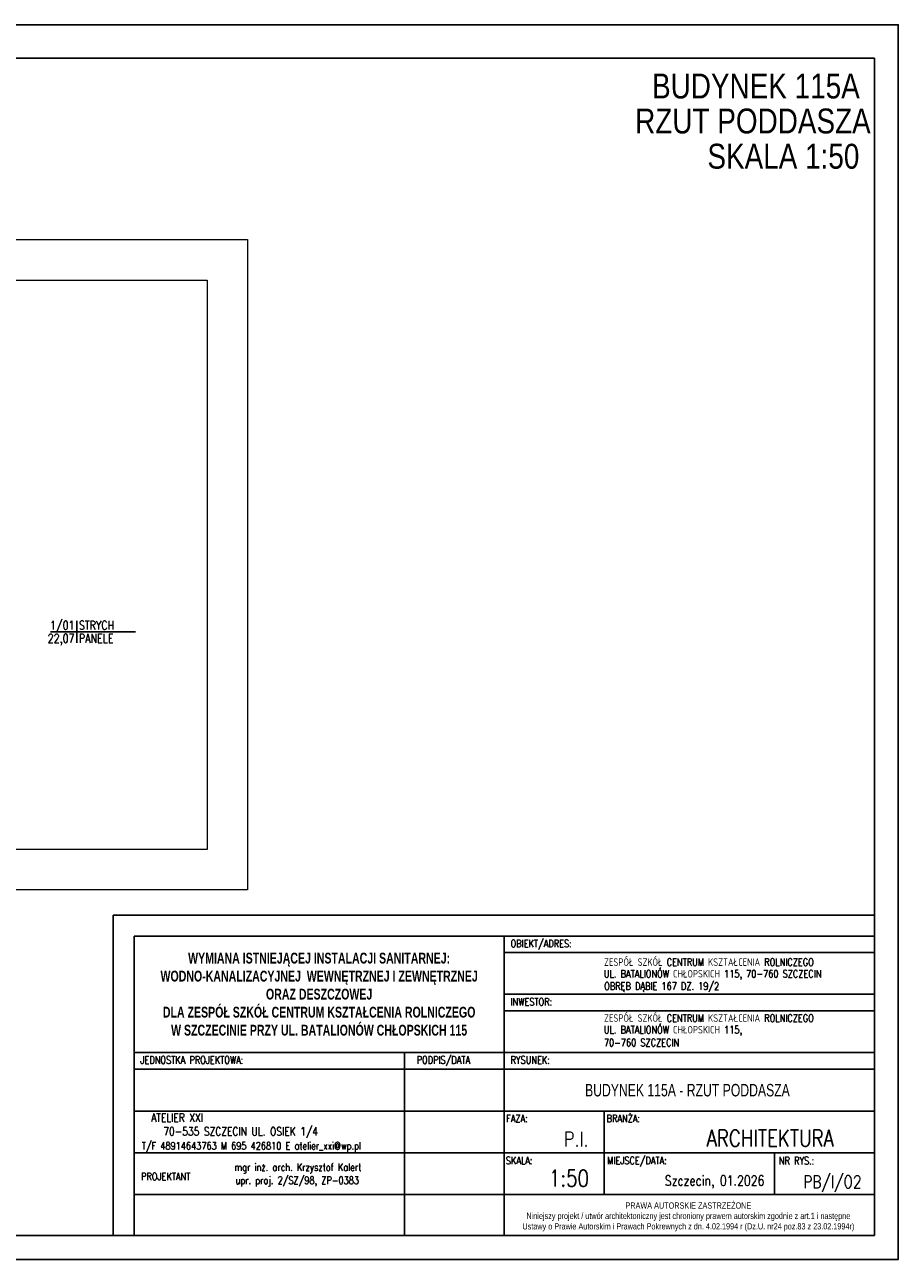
# Model space of a CAD drawing. Header units: millimetres. Extents: x -1657 to 1139, y -216 to 3193.
# Tile 6 of 6: x -607 to 443, y 1708 to 3193. Entities that reach past the tile are written whole.
import ezdxf
from ezdxf.enums import TextEntityAlignment as Align

# ---------------------------------------------------------------- set-up
doc = ezdxf.new("R2010")
doc.units = ezdxf.units.MM
doc.layers.get('0').update_dxf_attribs({"color": 252})
for name, color, linetype in [('1-OPIS', 252, 'Continuous'), ('1-OPIS-POM', 252, 'Continuous'), ('I-SCIANA', 252, 'Continuous'), ('TABELKA', 252, 'Continuous')]:
    doc.layers.add(name, color=color, linetype=linetype)
doc.styles.add('ARIAL', font='arial.ttf', dxfattribs={"width": 0.8})
doc.styles.add('ROMANS', font='romans.shx', dxfattribs={"width": 0.75})
doc.styles.add('STYLE2', font='romans.shx', dxfattribs={"width": 0.9})
doc.styles.add('STYLE3', font='arial.ttf', dxfattribs={"width": 0.7})
doc.styles.add('STYLE5PRAWA', font='arial.ttf', dxfattribs={"width": 0.8})

# ---------------------------------------------------------------- blocks, each defined once
blk = doc.blocks.new('PRAWAAUTOR1')
at = {"insert": (443, 174.2), "char_height": 7.5, "width": 500, "attachment_point": 5, "style": 'STYLE5PRAWA'}
blk.add_mtext('\\fArial|b0|i0|c238|p34;PRAWA AUTORSKIE ZASTRZEŻONE\\PNiniejszy projekt / utwór architektoniczny jest chroniony prawem autorskim zgodnie z art.1 i następne \\PUstawy o Prawie Autorskim i Prawach Pokrewnych z dn. 4.02.1994 r (Dz.U. nr24 poz.83 z 23.02.1994r)', dxfattribs=at)
blk = doc.blocks.new('OPIS-POM')
for p, q in [((-60, 0), (135, 0)), ((0, 25), (0, -25))]:
    blk.add_line(p, q)
at = {"style": 'ROMANS', "width": 0.8, "flags": 4}
blk.add_attdef('NR', text='', height=20, dxfattribs=at).set_placement((-5, 5), align=Align.RIGHT)
blk.add_attdef('NAZWA', (5, 5), '', height=20, dxfattribs=at)
blk.add_attdef('POW.', text='', height=20, dxfattribs=at).set_placement((-5, -5), align=Align.TOP_RIGHT)
blk.add_attdef('POSADZKA', text='', height=20, dxfattribs=at).set_placement((5, -5), align=Align.TOP_LEFT)

msp = doc.modelspace()

# ---------------------------------------------------------------- linework, layer by layer
at = {"layer": 'I-SCIANA', "lineweight": 0}
for points in [[(-1260.3, 2667.3), (-1260.3, 2934.7), (-339.6, 2934.7), (-339.6, 2152.4), (-1260.3, 2152.4), (-1260.3, 2419.8)], [(-771.6, 2886), (-388.3, 2886), (-388.3, 2201), (-771.6, 2201)]]:
    msp.add_lwpolyline(points, dxfattribs=at)
at = {"layer": 'TABELKA'}
for p, q in [((413.9, 2122), (-501.1, 2122)), ((-501.1, 2122), (-501.1, 1736.8)), ((413.9, 2097), (-476.1, 2097)), ((-476.1, 2097), (-476.1, 1736.8)), ((-31.1, 2097), (-31.1, 1736.8)), ((413.9, 1786.2), (413.9, 2097)), ((413.9, 1736.8), (413.9, 2097)), ((413.9, 1736.8), (413.9, 2097)), ((413.9, 1786.2), (413.9, 2097)), ((413.9, 1736.8), (413.9, 2097)), ((-31.1, 2077), (413.9, 2077)), ((-31.1, 2027), (413.9, 2027)), ((-31.1, 2007), (413.9, 2007)), ((-476.1, 1957), (413.9, 1957)), ((-476.1, 1957), (-31.1, 1957)), ((-151.1, 1957), (-151.1, 1736.8)), ((-476.1, 1937), (413.9, 1937)), ((-476.1, 1937), (-31.1, 1937)), ((-476.1, 1886.2), (413.9, 1886.2)), ((88.9, 1886.2), (88.9, 1786.2)), ((88.9, 1886.2), (88.9, 1786.2)), ((-476.1, 1836.2), (413.9, 1836.2)), ((-476.1, 1836.2), (-31.1, 1836.2)), ((293.9, 1836.2), (293.9, 1786.2)), ((-476.1, 1786.2), (413.9, 1786.2)), ((-476.1, 1786.2), (413.9, 1786.2)), ((-56.1, 1736.8), (-476.1, 1736.8)), ((-476.1, 1736.8), (413.9, 1736.8))]:
    msp.add_line(p, q, dxfattribs=at)
for points in [[(-1657.5, 3193.1), (-1657.5, 1708.1), (442.5, 1708.1), (442.5, 3193.1)], [(-1579.7, 1736.8), (413.9, 1736.8), (413.9, 3152.8), (-1579.7, 3152.8)]]:
    msp.add_lwpolyline(points, close=True, dxfattribs=at)

# ---------------------------------------------------------------- block references
at = {"layer": '1-OPIS-POM', "xscale": 0.5241599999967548, "yscale": 0.5241599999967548, "zscale": 0.5241600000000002}
msp.add_blockref('OPIS-POM', (-545, 2462.9), dxfattribs=at).add_auto_attribs({'NR': '1/01', 'NAZWA': 'STRYCH', 'POW.': '22,07', 'POSADZKA': 'PANELE'})
at = {"layer": 'TABELKA'}
msp.add_blockref('PRAWAAUTOR1', (-252.8, 1585), dxfattribs=at)

# ---------------------------------------------------------------- texts
at = {"layer": '1-OPIS', "char_height": 30, "width": 466.149, "attachment_point": 5, "style": 'ARIAL'}
for s, insert in [('{\\fArial|b0|i0|c0;BUDYNEK 115A}', (271.4, 3119.2)), ('{\\fArial|b0|i0|c0|p0;RZUT PODDASZA}', (267.8, 3077.1)), ('{\\fArial|b0|i0|c0|p0;SKALA 1:50}', (304.4, 3034.7))]:
    msp.add_mtext(s, dxfattribs=dict(at, insert=insert))
at = {"layer": 'TABELKA', "width": 0.8}
for s, style, p in [('OBIEKT/ADRES:', 'ROMANS', (-23.5, 2083.4)), ('ZESPÓŁ SZKÓŁ CENTRUM KSZTAŁCENIA ROLNICZEGO', 'ROMANS', (88.8, 2061.1)), ('UL. BATALIONÓW CHŁOPSKICH 115, 70-760 SZCZECIN  ', 'ROMANS', (88.7, 2047.1)), ('OBRĘB DĄBIE 167 DZ. 19/2', 'ROMANS', (89, 2032.3)), ('INWESTOR:', 'ROMANS', (-23.5, 2013.4)), ('ZESPÓŁ SZKÓŁ CENTRUM KSZTAŁCENIA ROLNICZEGO', 'ROMANS', (88.8, 1993.8)), ('UL. BATALIONÓW CHŁOPSKICH 115, ', 'ROMANS', (88.7, 1979.8)), ('70-760 SZCZECIN  ', 'ROMANS', (88.7, 1964.3)), ('JEDNOSTKA PROJEKTOWA:', 'ROMANS', (-468.5, 1943.4)), ('PODPIS/DATA', 'ROMANS', (-136.4, 1943.4)), ('RYSUNEK:', 'ROMANS', (-23.5, 1943.4)), ('FAZA:', 'ROMANS', (-28.7, 1873.1)), ('BRANŻA:', 'ROMANS', (91.9, 1873.1)), ('T/F 48914643763 M 695 426810 E atelier_xxi@wp.pl', 'ROMANS', (-466.8, 1840.2)), ('SKALA:', 'ROMANS', (-29.2, 1822.4)), ('MIEJSCE/DATA:', 'ROMANS', (92.6, 1822.4)), ('NR RYS.:', 'ROMANS', (299, 1822.3)), ('PROJEKTANT', 'STYLE2', (-467.7, 1803.3)), ('mgr inż. arch. Krzysztof Kalert', 'STYLE2', (-355.4, 1814.4)), ('upr. proj. 2/SZ/98, ZP-0383', 'STYLE2', (-354.1, 1798.7))]:
    msp.add_text(s, height=9, dxfattribs=dict(at, style=style)).set_placement(p)
at = {"layer": 'TABELKA', "style": 'ROMANS', "width": 0.8}
for s, height, p in [('ATELIER XXI ', 10, (-387.6, 1873.6)), ('70-535 SZCZECIN UL. OSIEK 1/4', 10, (-255, 1857)), ('P.I.', 17.5, (70.1, 1843.9)), ('ARCHITEKTURA', 20, (365.1, 1843.8)), ('1:50', 20, (70.7, 1795.7)), ('Szczecin, 01.2026', 12, (281.6, 1796.8)), ('PB/I/O2', 15, (398.3, 1793.8))]:
    msp.add_text(s, height=height, dxfattribs=at).set_placement(p, align=Align.RIGHT)
at = {"layer": 'TABELKA', "insert": (-253.6, 2027), "char_height": 13, "width": 445, "attachment_point": 5, "style": 'STYLE3'}
msp.add_mtext('{\\fArial|b1|i0|c238|p34;WYMIANA ISTNIEJĄCEJ INSTALACJI SANITARNEJ: WODNO-KANALIZACYJNEJ  WEWNĘTRZNEJ I ZEWNĘTRZNEJ  \\PORAZ DESZCZOWEJ \\PDLA ZESP\\fArial|b1|i0|c0|p34;Ó\\fArial|b1|i0|c238|p34;Ł SZK\\fArial|b1|i0|c0|p34;Ó\\fArial|b1|i0|c238|p34;Ł CENTRUM KSZTAŁCENIA ROLNICZEGO \\PW SZCZECINIE PRZY UL. BATALION\\fArial|b1|i0|c0|p34;Ó\\fArial|b1|i0|c238|p34;W CHŁOPSKICH 115}', dxfattribs=at)
at = {"layer": 'TABELKA', "insert": (66, 1919.1), "char_height": 15, "attachment_point": 1, "style": 'STYLE3'}
msp.add_mtext('{\\fArial|b0|i0|c0|p0;BUDYNEK 115A - RZUT PODDASZA}', dxfattribs=at)

doc.saveas('drawing.dxf')
